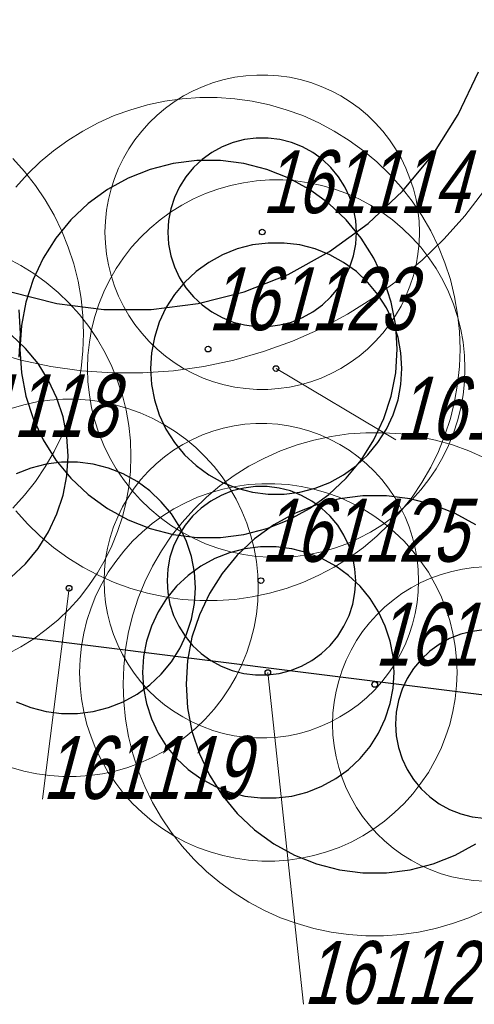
# Model space of a CAD drawing. Header units: metres. Extents: x 7419449 to 7420144, y 5549519 to 5549653.
# Tile 42 of 67: x 7419501 to 7419508, y 5549582 to 5549597. Entities that reach past the tile are written whole.
import ezdxf
from ezdxf.enums import TextEntityAlignment as Align

# ---------------------------------------------------------------- set-up
doc = ezdxf.new("R2010")
doc.units = ezdxf.units.M
doc.layers.add('_4_korony', color=7, linetype='Continuous', lineweight=25, true_color=0x7aa300)
for name, color, linetype, lineweight in [('_4_krzewy istniejące', 86, 'Continuous', 30), ('_4_NUMERY_PIKIET', 7, 'Continuous', 15), ('_4_SOD', 30, 'Continuous', 20)]:
    doc.layers.add(name, color=color, linetype=linetype, lineweight=lineweight)
doc.layers.add('_4_PUNKT_INWENTARYZACYJNY', color=7, linetype='Continuous')
doc.styles.add('STANDARD-Working1250', font='arial.ttf', dxfattribs={"height": 2.5})

msp = doc.modelspace()

# ---------------------------------------------------------------- linework, layer by layer
at = {"layer": '_4_korony', "linetype": 'Continuous', "flags": 128}
for points in [[(7419496.635, 5549598.074), (7419496.777, 5549597.334), (7419497.009, 5549596.617), (7419497.33, 5549595.935), (7419497.734, 5549595.299), (7419498.214, 5549594.719), (7419498.763, 5549594.203), (7419499.373, 5549593.76), (7419500.033, 5549593.397), (7419500.734, 5549593.12), (7419501.464, 5549592.932), (7419502.211, 5549592.838), (7419502.965, 5549592.838), (7419503.712, 5549592.932), (7419504.442, 5549593.12), (7419505.143, 5549593.397), (7419505.803, 5549593.76), (7419506.413, 5549594.203), (7419506.962, 5549594.719), (7419507.442, 5549595.299), (7419507.846, 5549595.935), (7419508.167, 5549596.617)], [(7419500.865, 5549592.083), (7419500.889, 5549592.459), (7419500.865, 5549592.835)], [(7419500.737, 5549588.583), (7419500.965, 5549588.798), (7419501.166, 5549589.04), (7419501.334, 5549589.305), (7419501.467, 5549589.589), (7419501.564, 5549589.887), (7419501.623, 5549590.196), (7419501.643, 5549590.509), (7419501.623, 5549590.822), (7419501.564, 5549591.131), (7419501.467, 5549591.429), (7419501.334, 5549591.713), (7419501.166, 5549591.978), (7419500.965, 5549592.22), (7419500.737, 5549592.435)], [(7419500.816, 5549586.605), (7419501.05, 5549586.513), (7419501.293, 5549586.45), (7419501.542, 5549586.419), (7419501.794, 5549586.419), (7419502.043, 5549586.45), (7419502.286, 5549586.513), (7419502.52, 5549586.605), (7419502.74, 5549586.726), (7419502.943, 5549586.874), (7419503.126, 5549587.046), (7419503.286, 5549587.239), (7419503.421, 5549587.451), (7419503.528, 5549587.679), (7419503.605, 5549587.918), (7419503.652, 5549588.164), (7419503.668, 5549588.415), (7419503.652, 5549588.666), (7419503.605, 5549588.912), (7419503.528, 5549589.151), (7419503.421, 5549589.379), (7419503.286, 5549589.591), (7419503.126, 5549589.784), (7419502.943, 5549589.956), (7419502.74, 5549590.104), (7419502.52, 5549590.225), (7419502.286, 5549590.317), (7419502.043, 5549590.38), (7419501.794, 5549590.411), (7419501.542, 5549590.411), (7419501.293, 5549590.38), (7419501.05, 5549590.317), (7419500.816, 5549590.225)], [(7419508.127, 5549589.416), (7419507.797, 5549589.597), (7419507.447, 5549589.736), (7419507.082, 5549589.83), (7419506.708, 5549589.877), (7419506.332, 5549589.877), (7419505.958, 5549589.83), (7419505.593, 5549589.736), (7419505.243, 5549589.597), (7419504.913, 5549589.416), (7419504.608, 5549589.195), (7419504.333, 5549588.937), (7419504.093, 5549588.646), (7419503.891, 5549588.328), (7419503.731, 5549587.987), (7419503.614, 5549587.629), (7419503.544, 5549587.259), (7419503.52, 5549586.883), (7419503.544, 5549586.507), (7419503.614, 5549586.137), (7419503.731, 5549585.779), (7419503.891, 5549585.438), (7419504.093, 5549585.12), (7419504.333, 5549584.829), (7419504.608, 5549584.571), (7419504.913, 5549584.35), (7419505.243, 5549584.169), (7419505.593, 5549584.03), (7419505.958, 5549583.936), (7419506.332, 5549583.889), (7419506.708, 5549583.889), (7419507.082, 5549583.936), (7419507.447, 5549584.03), (7419507.797, 5549584.169), (7419508.127, 5549584.35)], [(7419508.256, 5549587.748), (7419508.069, 5549587.724), (7419507.886, 5549587.678), (7419507.711, 5549587.608), (7419507.546, 5549587.517), (7419507.394, 5549587.407), (7419507.257, 5549587.278), (7419507.136, 5549587.133), (7419507.036, 5549586.974), (7419506.955, 5549586.803), (7419506.897, 5549586.624), (7419506.862, 5549586.439), (7419506.85, 5549586.251), (7419506.862, 5549586.063), (7419506.897, 5549585.878), (7419506.955, 5549585.699), (7419507.036, 5549585.528), (7419507.136, 5549585.369), (7419507.257, 5549585.224), (7419507.394, 5549585.095), (7419507.546, 5549584.985), (7419507.711, 5549584.894), (7419507.886, 5549584.824), (7419508.069, 5549584.778), (7419508.256, 5549584.754)]]:
    msp.add_lwpolyline(points, dxfattribs=at)
for points in [[(7419506.231, 5549594.067), (7419506.219, 5549594.255), (7419506.184, 5549594.44), (7419506.126, 5549594.619), (7419506.045, 5549594.79), (7419505.945, 5549594.949), (7419505.824, 5549595.094), (7419505.687, 5549595.223), (7419505.535, 5549595.333), (7419505.37, 5549595.424), (7419505.195, 5549595.494), (7419505.012, 5549595.54), (7419504.825, 5549595.564), (7419504.637, 5549595.564), (7419504.45, 5549595.54), (7419504.267, 5549595.494), (7419504.092, 5549595.424), (7419503.927, 5549595.333), (7419503.775, 5549595.223), (7419503.638, 5549595.094), (7419503.517, 5549594.949), (7419503.417, 5549594.79), (7419503.336, 5549594.619), (7419503.278, 5549594.44), (7419503.243, 5549594.255), (7419503.231, 5549594.067), (7419503.243, 5549593.879), (7419503.278, 5549593.694), (7419503.336, 5549593.515), (7419503.417, 5549593.344), (7419503.517, 5549593.185), (7419503.638, 5549593.04), (7419503.775, 5549592.911), (7419503.927, 5549592.801), (7419504.092, 5549592.71), (7419504.267, 5549592.64), (7419504.45, 5549592.594), (7419504.637, 5549592.57), (7419504.825, 5549592.57), (7419505.012, 5549592.594), (7419505.195, 5549592.64), (7419505.37, 5549592.71), (7419505.535, 5549592.801), (7419505.687, 5549592.911), (7419505.824, 5549593.04), (7419505.945, 5549593.185), (7419506.045, 5549593.344), (7419506.126, 5549593.515), (7419506.184, 5549593.694), (7419506.219, 5549593.879)], [(7419506.877, 5549592.21), (7419506.853, 5549592.586), (7419506.783, 5549592.956), (7419506.666, 5549593.314), (7419506.506, 5549593.655), (7419506.304, 5549593.973), (7419506.064, 5549594.264), (7419505.789, 5549594.522), (7419505.484, 5549594.743), (7419505.154, 5549594.924), (7419504.804, 5549595.063), (7419504.439, 5549595.157), (7419504.065, 5549595.204), (7419503.689, 5549595.204), (7419503.315, 5549595.157), (7419502.95, 5549595.063), (7419502.6, 5549594.924), (7419502.27, 5549594.743), (7419501.965, 5549594.522), (7419501.69, 5549594.264), (7419501.45, 5549593.973), (7419501.248, 5549593.655), (7419501.088, 5549593.314), (7419500.971, 5549592.956), (7419500.901, 5549592.586), (7419500.877, 5549592.21), (7419500.901, 5549591.834), (7419500.971, 5549591.464), (7419501.088, 5549591.106), (7419501.248, 5549590.765), (7419501.45, 5549590.447), (7419501.69, 5549590.156), (7419501.965, 5549589.898), (7419502.27, 5549589.677), (7419502.6, 5549589.496), (7419502.95, 5549589.357), (7419503.315, 5549589.263), (7419503.689, 5549589.216), (7419504.065, 5549589.216), (7419504.439, 5549589.263), (7419504.804, 5549589.357), (7419505.154, 5549589.496), (7419505.484, 5549589.677), (7419505.789, 5549589.898), (7419506.064, 5549590.156), (7419506.304, 5549590.447), (7419506.506, 5549590.765), (7419506.666, 5549591.106), (7419506.783, 5549591.464), (7419506.853, 5549591.834)], [(7419506.953, 5549591.899), (7419506.937, 5549592.15), (7419506.89, 5549592.396), (7419506.813, 5549592.635), (7419506.706, 5549592.863), (7419506.571, 5549593.075), (7419506.411, 5549593.268), (7419506.228, 5549593.44), (7419506.025, 5549593.588), (7419505.805, 5549593.709), (7419505.571, 5549593.801), (7419505.328, 5549593.864), (7419505.079, 5549593.895), (7419504.827, 5549593.895), (7419504.578, 5549593.864), (7419504.335, 5549593.801), (7419504.101, 5549593.709), (7419503.881, 5549593.588), (7419503.678, 5549593.44), (7419503.495, 5549593.268), (7419503.335, 5549593.075), (7419503.2, 5549592.863), (7419503.093, 5549592.635), (7419503.016, 5549592.396), (7419502.969, 5549592.15), (7419502.953, 5549591.899), (7419502.969, 5549591.648), (7419503.016, 5549591.402), (7419503.093, 5549591.163), (7419503.2, 5549590.935), (7419503.335, 5549590.723), (7419503.495, 5549590.53), (7419503.678, 5549590.358), (7419503.881, 5549590.21), (7419504.101, 5549590.089), (7419504.335, 5549589.997), (7419504.578, 5549589.934), (7419504.827, 5549589.903), (7419505.079, 5549589.903), (7419505.328, 5549589.934), (7419505.571, 5549589.997), (7419505.805, 5549590.089), (7419506.025, 5549590.21), (7419506.228, 5549590.358), (7419506.411, 5549590.53), (7419506.571, 5549590.723), (7419506.706, 5549590.935), (7419506.813, 5549591.163), (7419506.89, 5549591.402), (7419506.937, 5549591.648)], [(7419506.217, 5549588.528), (7419506.205, 5549588.716), (7419506.17, 5549588.901), (7419506.112, 5549589.08), (7419506.031, 5549589.251), (7419505.931, 5549589.41), (7419505.81, 5549589.555), (7419505.673, 5549589.684), (7419505.521, 5549589.794), (7419505.356, 5549589.885), (7419505.181, 5549589.955), (7419504.998, 5549590.001), (7419504.811, 5549590.025), (7419504.623, 5549590.025), (7419504.436, 5549590.001), (7419504.253, 5549589.955), (7419504.078, 5549589.885), (7419503.913, 5549589.794), (7419503.761, 5549589.684), (7419503.624, 5549589.555), (7419503.503, 5549589.41), (7419503.403, 5549589.251), (7419503.322, 5549589.08), (7419503.264, 5549588.901), (7419503.229, 5549588.716), (7419503.217, 5549588.528), (7419503.229, 5549588.34), (7419503.264, 5549588.155), (7419503.322, 5549587.976), (7419503.403, 5549587.805), (7419503.503, 5549587.646), (7419503.624, 5549587.501), (7419503.761, 5549587.372), (7419503.913, 5549587.262), (7419504.078, 5549587.171), (7419504.253, 5549587.101), (7419504.436, 5549587.055), (7419504.623, 5549587.031), (7419504.811, 5549587.031), (7419504.998, 5549587.055), (7419505.181, 5549587.101), (7419505.356, 5549587.171), (7419505.521, 5549587.262), (7419505.673, 5549587.372), (7419505.81, 5549587.501), (7419505.931, 5549587.646), (7419506.031, 5549587.805), (7419506.112, 5549587.976), (7419506.17, 5549588.155), (7419506.205, 5549588.34)], [(7419506.828, 5549587.072), (7419506.812, 5549587.323), (7419506.765, 5549587.569), (7419506.688, 5549587.808), (7419506.581, 5549588.036), (7419506.446, 5549588.248), (7419506.286, 5549588.441), (7419506.103, 5549588.613), (7419505.9, 5549588.761), (7419505.68, 5549588.882), (7419505.446, 5549588.974), (7419505.203, 5549589.037), (7419504.954, 5549589.068), (7419504.702, 5549589.068), (7419504.453, 5549589.037), (7419504.21, 5549588.974), (7419503.976, 5549588.882), (7419503.756, 5549588.761), (7419503.553, 5549588.613), (7419503.37, 5549588.441), (7419503.21, 5549588.248), (7419503.075, 5549588.036), (7419502.968, 5549587.808), (7419502.891, 5549587.569), (7419502.844, 5549587.323), (7419502.828, 5549587.072), (7419502.844, 5549586.821), (7419502.891, 5549586.575), (7419502.968, 5549586.336), (7419503.075, 5549586.108), (7419503.21, 5549585.896), (7419503.37, 5549585.703), (7419503.553, 5549585.531), (7419503.756, 5549585.383), (7419503.976, 5549585.262), (7419504.21, 5549585.17), (7419504.453, 5549585.107), (7419504.702, 5549585.076), (7419504.954, 5549585.076), (7419505.203, 5549585.107), (7419505.446, 5549585.17), (7419505.68, 5549585.262), (7419505.9, 5549585.383), (7419506.103, 5549585.531), (7419506.286, 5549585.703), (7419506.446, 5549585.896), (7419506.581, 5549586.108), (7419506.688, 5549586.336), (7419506.765, 5549586.575), (7419506.812, 5549586.821)]]:
    msp.add_lwpolyline(points, close=True, dxfattribs=at)
at = {"layer": '_4_krzewy istniejące'}
msp.add_lwpolyline([(7419539.5, 5549582.8), (7419537.25, 5549596.27), (7419496.14, 5549601.18), (7419492.24, 5549601.3), (7419491.35, 5549599.37), (7419492.31, 5549588.71), (7419539.5, 5549582.8)], dxfattribs=at)
at = {"layer": '_4_NUMERY_PIKIET'}
for points in [[(7419504.95, 5549591.9), (7419506.853, 5549590.765)], [(7419501.66, 5549588.41), (7419501.238, 5549585.056)], [(7419504.82, 5549587.07), (7419505.389, 5549581.799)]]:
    msp.add_lwpolyline(points, dxfattribs=at)
at = {"layer": '_4_PUNKT_INWENTARYZACYJNY'}
for centre in [(7419504.73, 5549594.07), (7419503.87, 5549592.21), (7419504.95, 5549591.9), (7419504.71, 5549588.53), (7419501.66, 5549588.41), (7419504.82, 5549587.07), (7419506.52, 5549586.88)]:
    msp.add_circle(centre, 0.045, dxfattribs=at)
at = {"layer": '_4_SOD', "flags": 128}
for points in [[(7419507.231, 5549594.067), (7419507.225, 5549594.241), (7419507.207, 5549594.415), (7419507.176, 5549594.587), (7419507.134, 5549594.756), (7419507.08, 5549594.922), (7419507.015, 5549595.084), (7419506.938, 5549595.241), (7419506.851, 5549595.392), (7419506.754, 5549595.536), (7419506.646, 5549595.674), (7419506.529, 5549595.804), (7419506.404, 5549595.925), (7419506.27, 5549596.037), (7419506.129, 5549596.14), (7419505.981, 5549596.232), (7419505.827, 5549596.314), (7419505.668, 5549596.385), (7419505.504, 5549596.445), (7419505.336, 5549596.493), (7419505.165, 5549596.529), (7419504.992, 5549596.553), (7419504.818, 5549596.565), (7419504.644, 5549596.565), (7419504.47, 5549596.553), (7419504.297, 5549596.529), (7419504.126, 5549596.493), (7419503.958, 5549596.445), (7419503.794, 5549596.385), (7419503.635, 5549596.314), (7419503.481, 5549596.232), (7419503.333, 5549596.14), (7419503.192, 5549596.037), (7419503.058, 5549595.925), (7419502.933, 5549595.804), (7419502.816, 5549595.674), (7419502.708, 5549595.536), (7419502.611, 5549595.392), (7419502.524, 5549595.241), (7419502.447, 5549595.084), (7419502.382, 5549594.922), (7419502.328, 5549594.756), (7419502.286, 5549594.587), (7419502.255, 5549594.415), (7419502.237, 5549594.241), (7419502.231, 5549594.067), (7419502.237, 5549593.893), (7419502.255, 5549593.719), (7419502.286, 5549593.547), (7419502.328, 5549593.378), (7419502.382, 5549593.212), (7419502.447, 5549593.05), (7419502.524, 5549592.893), (7419502.611, 5549592.742), (7419502.708, 5549592.598), (7419502.816, 5549592.46), (7419502.933, 5549592.33), (7419503.058, 5549592.209), (7419503.192, 5549592.097), (7419503.333, 5549591.994), (7419503.481, 5549591.902), (7419503.635, 5549591.82), (7419503.794, 5549591.749), (7419503.958, 5549591.689), (7419504.126, 5549591.641), (7419504.297, 5549591.605), (7419504.47, 5549591.581), (7419504.644, 5549591.569), (7419504.818, 5549591.569), (7419504.992, 5549591.581), (7419505.165, 5549591.605), (7419505.336, 5549591.641), (7419505.504, 5549591.689), (7419505.668, 5549591.749), (7419505.827, 5549591.82), (7419505.981, 5549591.902), (7419506.129, 5549591.994), (7419506.27, 5549592.097), (7419506.404, 5549592.209), (7419506.529, 5549592.33), (7419506.646, 5549592.46), (7419506.754, 5549592.598), (7419506.851, 5549592.742), (7419506.938, 5549592.893), (7419507.015, 5549593.05), (7419507.08, 5549593.212), (7419507.134, 5549593.378), (7419507.176, 5549593.547), (7419507.207, 5549593.719), (7419507.225, 5549593.893)], [(7419507.953, 5549591.899), (7419507.946, 5549592.108), (7419507.924, 5549592.317), (7419507.887, 5549592.523), (7419507.837, 5549592.726), (7419507.772, 5549592.925), (7419507.694, 5549593.119), (7419507.602, 5549593.307), (7419507.497, 5549593.489), (7419507.38, 5549593.662), (7419507.251, 5549593.827), (7419507.111, 5549593.983), (7419506.96, 5549594.128), (7419506.8, 5549594.263), (7419506.631, 5549594.386), (7419506.453, 5549594.497), (7419506.268, 5549594.595), (7419506.077, 5549594.681), (7419505.88, 5549594.752), (7419505.679, 5549594.81), (7419505.474, 5549594.853), (7419505.267, 5549594.883), (7419505.058, 5549594.897), (7419504.848, 5549594.897), (7419504.639, 5549594.883), (7419504.432, 5549594.853), (7419504.227, 5549594.81), (7419504.026, 5549594.752), (7419503.829, 5549594.681), (7419503.638, 5549594.595), (7419503.453, 5549594.497), (7419503.275, 5549594.386), (7419503.106, 5549594.263), (7419502.946, 5549594.128), (7419502.795, 5549593.983), (7419502.655, 5549593.827), (7419502.526, 5549593.662), (7419502.409, 5549593.489), (7419502.304, 5549593.307), (7419502.212, 5549593.119), (7419502.134, 5549592.925), (7419502.069, 5549592.726), (7419502.019, 5549592.523), (7419501.982, 5549592.317), (7419501.96, 5549592.108), (7419501.953, 5549591.899), (7419501.96, 5549591.69), (7419501.982, 5549591.481), (7419502.019, 5549591.275), (7419502.069, 5549591.072), (7419502.134, 5549590.873), (7419502.212, 5549590.679), (7419502.304, 5549590.491), (7419502.409, 5549590.309), (7419502.526, 5549590.136), (7419502.655, 5549589.971), (7419502.795, 5549589.815), (7419502.946, 5549589.67), (7419503.106, 5549589.535), (7419503.275, 5549589.412), (7419503.453, 5549589.301), (7419503.638, 5549589.203), (7419503.829, 5549589.117), (7419504.026, 5549589.046), (7419504.227, 5549588.988), (7419504.432, 5549588.945), (7419504.639, 5549588.915), (7419504.848, 5549588.901), (7419505.058, 5549588.901), (7419505.267, 5549588.915), (7419505.474, 5549588.945), (7419505.679, 5549588.988), (7419505.88, 5549589.046), (7419506.077, 5549589.117), (7419506.268, 5549589.203), (7419506.453, 5549589.301), (7419506.631, 5549589.412), (7419506.8, 5549589.535), (7419506.96, 5549589.67), (7419507.111, 5549589.815), (7419507.251, 5549589.971), (7419507.38, 5549590.136), (7419507.497, 5549590.309), (7419507.602, 5549590.491), (7419507.694, 5549590.679), (7419507.772, 5549590.873), (7419507.837, 5549591.072), (7419507.887, 5549591.275), (7419507.924, 5549591.481), (7419507.946, 5549591.69)], [(7419507.217, 5549588.528), (7419507.211, 5549588.702), (7419507.193, 5549588.876), (7419507.162, 5549589.048), (7419507.12, 5549589.217), (7419507.066, 5549589.383), (7419507.001, 5549589.545), (7419506.924, 5549589.702), (7419506.837, 5549589.853), (7419506.74, 5549589.997), (7419506.632, 5549590.135), (7419506.515, 5549590.265), (7419506.39, 5549590.386), (7419506.256, 5549590.498), (7419506.115, 5549590.601), (7419505.967, 5549590.693), (7419505.813, 5549590.775), (7419505.654, 5549590.846), (7419505.49, 5549590.906), (7419505.322, 5549590.954), (7419505.151, 5549590.99), (7419504.978, 5549591.014), (7419504.804, 5549591.026), (7419504.63, 5549591.026), (7419504.456, 5549591.014), (7419504.283, 5549590.99), (7419504.112, 5549590.954), (7419503.944, 5549590.906), (7419503.78, 5549590.846), (7419503.621, 5549590.775), (7419503.467, 5549590.693), (7419503.319, 5549590.601), (7419503.178, 5549590.498), (7419503.044, 5549590.386), (7419502.919, 5549590.265), (7419502.802, 5549590.135), (7419502.694, 5549589.997), (7419502.597, 5549589.853), (7419502.51, 5549589.702), (7419502.433, 5549589.545), (7419502.368, 5549589.383), (7419502.314, 5549589.217), (7419502.272, 5549589.048), (7419502.241, 5549588.876), (7419502.223, 5549588.702), (7419502.217, 5549588.528), (7419502.223, 5549588.354), (7419502.241, 5549588.18), (7419502.272, 5549588.008), (7419502.314, 5549587.839), (7419502.368, 5549587.673), (7419502.433, 5549587.511), (7419502.51, 5549587.354), (7419502.597, 5549587.203), (7419502.694, 5549587.059), (7419502.802, 5549586.921), (7419502.919, 5549586.791), (7419503.044, 5549586.67), (7419503.178, 5549586.558), (7419503.319, 5549586.455), (7419503.467, 5549586.363), (7419503.621, 5549586.281), (7419503.78, 5549586.21), (7419503.944, 5549586.15), (7419504.112, 5549586.102), (7419504.283, 5549586.066), (7419504.456, 5549586.042), (7419504.63, 5549586.03), (7419504.804, 5549586.03), (7419504.978, 5549586.042), (7419505.151, 5549586.066), (7419505.322, 5549586.102), (7419505.49, 5549586.15), (7419505.654, 5549586.21), (7419505.813, 5549586.281), (7419505.967, 5549586.363), (7419506.115, 5549586.455), (7419506.256, 5549586.558), (7419506.39, 5549586.67), (7419506.515, 5549586.791), (7419506.632, 5549586.921), (7419506.74, 5549587.059), (7419506.837, 5549587.203), (7419506.924, 5549587.354), (7419507.001, 5549587.511), (7419507.066, 5549587.673), (7419507.12, 5549587.839), (7419507.162, 5549588.008), (7419507.193, 5549588.18), (7419507.211, 5549588.354)], [(7419507.828, 5549587.072), (7419507.821, 5549587.281), (7419507.799, 5549587.49), (7419507.762, 5549587.696), (7419507.712, 5549587.899), (7419507.647, 5549588.098), (7419507.569, 5549588.292), (7419507.477, 5549588.48), (7419507.372, 5549588.662), (7419507.255, 5549588.835), (7419507.126, 5549589), (7419506.986, 5549589.156), (7419506.835, 5549589.301), (7419506.675, 5549589.436), (7419506.506, 5549589.559), (7419506.328, 5549589.67), (7419506.143, 5549589.768), (7419505.952, 5549589.854), (7419505.755, 5549589.925), (7419505.554, 5549589.983), (7419505.349, 5549590.026), (7419505.142, 5549590.056), (7419504.933, 5549590.07), (7419504.723, 5549590.07), (7419504.514, 5549590.056), (7419504.307, 5549590.026), (7419504.102, 5549589.983), (7419503.901, 5549589.925), (7419503.704, 5549589.854), (7419503.513, 5549589.768), (7419503.328, 5549589.67), (7419503.15, 5549589.559), (7419502.981, 5549589.436), (7419502.821, 5549589.301), (7419502.67, 5549589.156), (7419502.53, 5549589), (7419502.401, 5549588.835), (7419502.284, 5549588.662), (7419502.179, 5549588.48), (7419502.087, 5549588.292), (7419502.009, 5549588.098), (7419501.944, 5549587.899), (7419501.894, 5549587.696), (7419501.857, 5549587.49), (7419501.835, 5549587.281), (7419501.828, 5549587.072), (7419501.835, 5549586.863), (7419501.857, 5549586.654), (7419501.894, 5549586.448), (7419501.944, 5549586.245), (7419502.009, 5549586.046), (7419502.087, 5549585.852), (7419502.179, 5549585.664), (7419502.284, 5549585.482), (7419502.401, 5549585.309), (7419502.53, 5549585.144), (7419502.67, 5549584.988), (7419502.821, 5549584.843), (7419502.981, 5549584.708), (7419503.15, 5549584.585), (7419503.328, 5549584.474), (7419503.513, 5549584.376), (7419503.704, 5549584.29), (7419503.901, 5549584.219), (7419504.102, 5549584.161), (7419504.307, 5549584.118), (7419504.514, 5549584.088), (7419504.723, 5549584.074), (7419504.933, 5549584.074), (7419505.142, 5549584.088), (7419505.349, 5549584.118), (7419505.554, 5549584.161), (7419505.755, 5549584.219), (7419505.952, 5549584.29), (7419506.143, 5549584.376), (7419506.328, 5549584.474), (7419506.506, 5549584.585), (7419506.675, 5549584.708), (7419506.835, 5549584.843), (7419506.986, 5549584.988), (7419507.126, 5549585.144), (7419507.255, 5549585.309), (7419507.372, 5549585.482), (7419507.477, 5549585.664), (7419507.569, 5549585.852), (7419507.647, 5549586.046), (7419507.712, 5549586.245), (7419507.762, 5549586.448), (7419507.799, 5549586.654), (7419507.821, 5549586.863)]]:
    msp.add_lwpolyline(points, close=True, dxfattribs=at)
for points in [[(7419500.813, 5549589.639), (7419501, 5549589.431), (7419501.2, 5549589.237), (7419501.414, 5549589.058), (7419501.64, 5549588.894), (7419501.877, 5549588.746), (7419502.124, 5549588.615), (7419502.379, 5549588.501), (7419502.641, 5549588.406), (7419502.909, 5549588.329), (7419503.182, 5549588.271), (7419503.459, 5549588.232), (7419503.737, 5549588.212), (7419504.017, 5549588.212), (7419504.295, 5549588.232), (7419504.572, 5549588.271), (7419504.845, 5549588.329), (7419505.113, 5549588.406), (7419505.375, 5549588.501), (7419505.63, 5549588.615), (7419505.877, 5549588.746), (7419506.114, 5549588.894), (7419506.34, 5549589.058), (7419506.554, 5549589.237), (7419506.754, 5549589.431), (7419506.941, 5549589.639), (7419507.113, 5549589.859), (7419507.269, 5549590.09), (7419507.409, 5549590.332), (7419507.531, 5549590.583), (7419507.636, 5549590.842), (7419507.722, 5549591.107), (7419507.79, 5549591.378), (7419507.838, 5549591.653), (7419507.867, 5549591.931), (7419507.877, 5549592.21), (7419507.867, 5549592.489), (7419507.838, 5549592.767), (7419507.79, 5549593.042), (7419507.722, 5549593.313), (7419507.636, 5549593.578), (7419507.531, 5549593.837), (7419507.409, 5549594.088), (7419507.269, 5549594.33), (7419507.113, 5549594.561), (7419506.941, 5549594.781), (7419506.754, 5549594.989), (7419506.554, 5549595.183), (7419506.34, 5549595.362), (7419506.114, 5549595.526), (7419505.877, 5549595.674), (7419505.63, 5549595.805), (7419505.375, 5549595.919), (7419505.113, 5549596.014), (7419504.845, 5549596.091), (7419504.572, 5549596.149), (7419504.295, 5549596.188), (7419504.017, 5549596.208), (7419503.737, 5549596.208), (7419503.459, 5549596.188), (7419503.182, 5549596.149), (7419502.909, 5549596.091), (7419502.641, 5549596.014), (7419502.379, 5549595.919), (7419502.124, 5549595.805), (7419501.877, 5549595.674), (7419501.64, 5549595.526), (7419501.414, 5549595.362), (7419501.2, 5549595.183), (7419501, 5549594.989), (7419500.813, 5549594.781)], [(7419500.766, 5549589.68), (7419500.953, 5549589.888), (7419501.125, 5549590.108), (7419501.281, 5549590.339), (7419501.421, 5549590.581), (7419501.543, 5549590.832), (7419501.648, 5549591.091), (7419501.734, 5549591.356), (7419501.802, 5549591.627), (7419501.85, 5549591.902), (7419501.879, 5549592.18), (7419501.889, 5549592.459), (7419501.879, 5549592.738), (7419501.85, 5549593.016), (7419501.802, 5549593.291), (7419501.734, 5549593.562), (7419501.648, 5549593.827), (7419501.543, 5549594.086), (7419501.421, 5549594.337), (7419501.281, 5549594.579), (7419501.125, 5549594.81), (7419500.953, 5549595.03), (7419500.766, 5549595.238)], [(7419500.425, 5549592.169), (7419500.895, 5549592.034), (7419501.372, 5549591.932), (7419501.856, 5549591.864), (7419502.344, 5549591.83), (7419502.832, 5549591.83), (7419503.32, 5549591.864), (7419503.804, 5549591.932), (7419504.281, 5549592.034), (7419504.751, 5549592.169), (7419505.21, 5549592.336), (7419505.657, 5549592.534), (7419506.088, 5549592.764), (7419506.502, 5549593.023), (7419506.898, 5549593.31), (7419507.272, 5549593.624), (7419507.623, 5549593.963), (7419507.95, 5549594.326), (7419508.251, 5549594.712)], [(7419500.677, 5549587.363), (7419500.893, 5549587.478), (7419501.1, 5549587.607), (7419501.298, 5549587.751), (7419501.485, 5549587.908), (7419501.661, 5549588.078), (7419501.824, 5549588.259), (7419501.975, 5549588.452), (7419502.111, 5549588.654), (7419502.233, 5549588.866), (7419502.34, 5549589.085), (7419502.432, 5549589.312), (7419502.507, 5549589.544), (7419502.567, 5549589.781), (7419502.609, 5549590.022), (7419502.634, 5549590.265), (7419502.643, 5549590.509), (7419502.634, 5549590.753), (7419502.609, 5549590.996), (7419502.567, 5549591.237), (7419502.507, 5549591.474), (7419502.432, 5549591.706), (7419502.34, 5549591.933), (7419502.233, 5549592.152), (7419502.111, 5549592.364), (7419501.975, 5549592.566), (7419501.824, 5549592.759), (7419501.661, 5549592.94), (7419501.485, 5549593.11), (7419501.298, 5549593.267), (7419501.1, 5549593.411), (7419500.893, 5549593.54), (7419500.677, 5549593.655)], [(7419500.741, 5549585.562), (7419500.942, 5549585.504), (7419501.147, 5549585.461), (7419501.354, 5549585.431), (7419501.563, 5549585.417), (7419501.773, 5549585.417), (7419501.982, 5549585.431), (7419502.189, 5549585.461), (7419502.394, 5549585.504), (7419502.595, 5549585.562), (7419502.792, 5549585.633), (7419502.983, 5549585.719), (7419503.168, 5549585.817), (7419503.346, 5549585.928), (7419503.515, 5549586.051), (7419503.675, 5549586.186), (7419503.826, 5549586.331), (7419503.966, 5549586.487), (7419504.095, 5549586.652), (7419504.212, 5549586.825), (7419504.317, 5549587.007), (7419504.409, 5549587.195), (7419504.487, 5549587.389), (7419504.552, 5549587.588), (7419504.602, 5549587.791), (7419504.639, 5549587.997), (7419504.661, 5549588.206), (7419504.668, 5549588.415), (7419504.661, 5549588.624), (7419504.639, 5549588.833), (7419504.602, 5549589.039), (7419504.552, 5549589.242), (7419504.487, 5549589.441), (7419504.409, 5549589.635), (7419504.317, 5549589.823), (7419504.212, 5549590.005), (7419504.095, 5549590.178), (7419503.966, 5549590.343), (7419503.826, 5549590.499), (7419503.675, 5549590.644), (7419503.515, 5549590.779), (7419503.346, 5549590.902), (7419503.168, 5549591.013), (7419502.983, 5549591.111), (7419502.792, 5549591.197), (7419502.595, 5549591.268), (7419502.394, 5549591.326), (7419502.189, 5549591.369), (7419501.982, 5549591.399), (7419501.773, 5549591.413), (7419501.563, 5549591.413), (7419501.354, 5549591.399), (7419501.147, 5549591.369), (7419500.942, 5549591.326), (7419500.741, 5549591.268)], [(7419508.273, 5549590.478), (7419508.018, 5549590.592), (7419507.756, 5549590.687), (7419507.488, 5549590.764), (7419507.215, 5549590.822), (7419506.938, 5549590.861), (7419506.66, 5549590.881), (7419506.38, 5549590.881), (7419506.102, 5549590.861), (7419505.825, 5549590.822), (7419505.552, 5549590.764), (7419505.284, 5549590.687), (7419505.022, 5549590.592), (7419504.767, 5549590.478), (7419504.52, 5549590.347), (7419504.283, 5549590.199), (7419504.057, 5549590.035), (7419503.843, 5549589.856), (7419503.643, 5549589.662), (7419503.456, 5549589.454), (7419503.284, 5549589.234), (7419503.128, 5549589.003), (7419502.988, 5549588.761), (7419502.866, 5549588.51), (7419502.761, 5549588.251), (7419502.675, 5549587.986), (7419502.607, 5549587.715), (7419502.559, 5549587.44), (7419502.53, 5549587.162), (7419502.52, 5549586.883), (7419502.53, 5549586.604), (7419502.559, 5549586.326), (7419502.607, 5549586.051), (7419502.675, 5549585.78), (7419502.761, 5549585.515), (7419502.866, 5549585.256), (7419502.988, 5549585.005), (7419503.128, 5549584.763), (7419503.284, 5549584.532), (7419503.456, 5549584.312), (7419503.643, 5549584.104), (7419503.843, 5549583.91), (7419504.057, 5549583.731), (7419504.283, 5549583.567), (7419504.52, 5549583.419), (7419504.767, 5549583.288), (7419505.022, 5549583.174), (7419505.284, 5549583.079), (7419505.552, 5549583.002), (7419505.825, 5549582.944), (7419506.102, 5549582.905), (7419506.38, 5549582.885), (7419506.66, 5549582.885), (7419506.938, 5549582.905), (7419507.215, 5549582.944), (7419507.488, 5549583.002), (7419507.756, 5549583.079), (7419508.018, 5549583.174), (7419508.273, 5549583.288)], [(7419508.263, 5549588.749), (7419508.089, 5549588.737), (7419507.916, 5549588.713), (7419507.745, 5549588.677), (7419507.577, 5549588.629), (7419507.413, 5549588.569), (7419507.254, 5549588.498), (7419507.1, 5549588.416), (7419506.952, 5549588.324), (7419506.811, 5549588.221), (7419506.677, 5549588.109), (7419506.552, 5549587.988), (7419506.435, 5549587.858), (7419506.327, 5549587.72), (7419506.23, 5549587.576), (7419506.143, 5549587.425), (7419506.066, 5549587.268), (7419506.001, 5549587.106), (7419505.947, 5549586.94), (7419505.905, 5549586.771), (7419505.874, 5549586.599), (7419505.856, 5549586.425), (7419505.85, 5549586.251), (7419505.856, 5549586.077), (7419505.874, 5549585.903), (7419505.905, 5549585.731), (7419505.947, 5549585.562), (7419506.001, 5549585.396), (7419506.066, 5549585.234), (7419506.143, 5549585.077), (7419506.23, 5549584.926), (7419506.327, 5549584.782), (7419506.435, 5549584.644), (7419506.552, 5549584.514), (7419506.677, 5549584.393), (7419506.811, 5549584.281), (7419506.952, 5549584.178), (7419507.1, 5549584.086), (7419507.254, 5549584.004), (7419507.413, 5549583.933), (7419507.577, 5549583.873), (7419507.745, 5549583.825), (7419507.916, 5549583.789), (7419508.089, 5549583.765), (7419508.263, 5549583.753)]]:
    msp.add_lwpolyline(points, dxfattribs=at)

# ---------------------------------------------------------------- texts
at = {"layer": '_4_NUMERY_PIKIET', "style": 'STANDARD-Working1250', "oblique": 15, "width": 0.7}
for s, p in [('161114', (7419504.73, 5549594.07)), ('161123', (7419503.87, 5549592.21)), ('161118', (7419499.14, 5549590.51)), ('161124', (7419506.853, 5549590.469)), ('161125', (7419504.71, 5549588.53)), ('161127', (7419506.52, 5549586.88)), ('161119', (7419501.238, 5549584.76)), ('161126', (7419505.389, 5549581.503))]:
    msp.add_text(s, height=1, dxfattribs=at).set_placement(p, align=Align.BOTTOM_LEFT)

doc.saveas('drawing.dxf')
